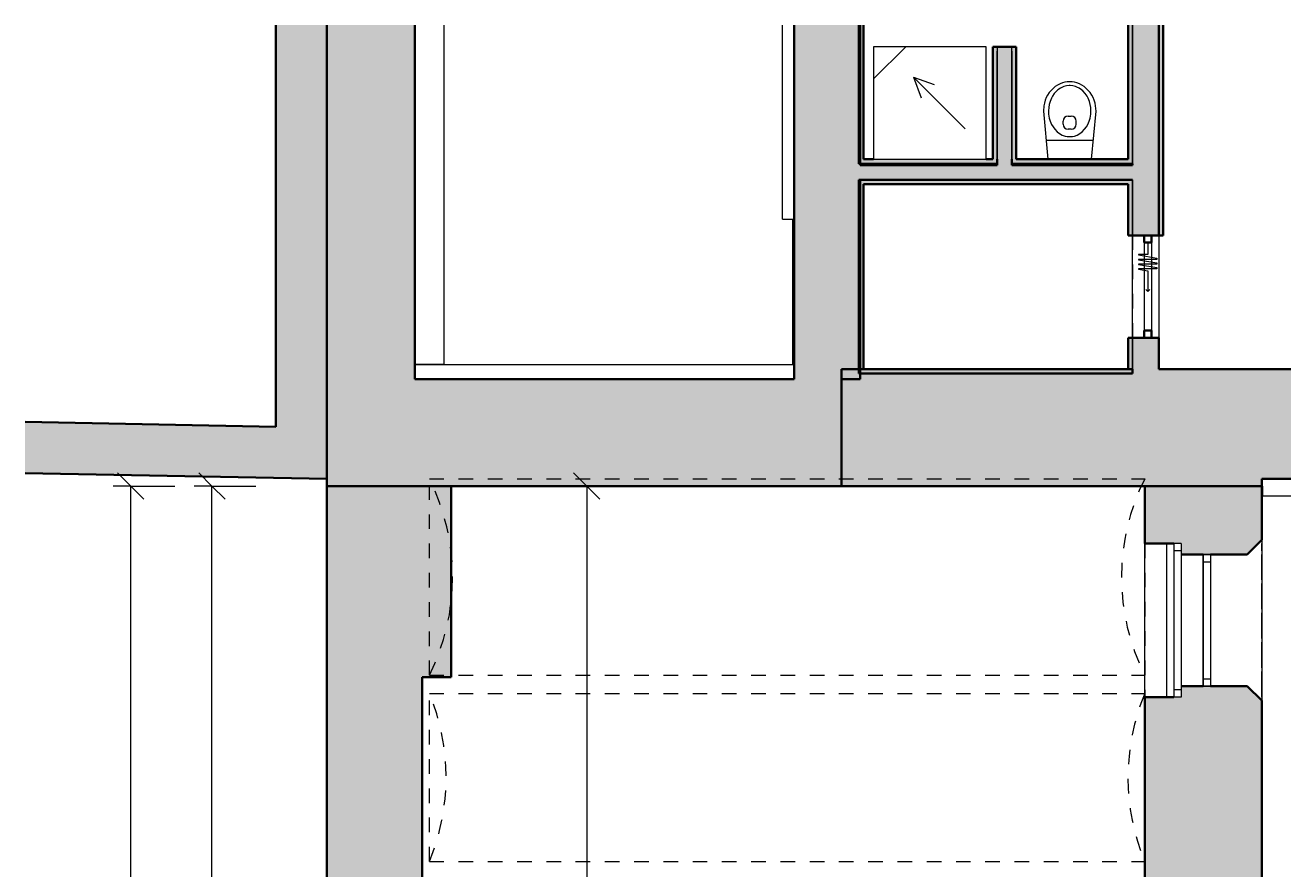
# Model space of a CAD drawing. Header units: metres. Extents: x -2.8 to 41.5, y -3 to 31.1.
# Tile 14 of 21: x -2.3 to 6.3, y 25.3 to 31.1. Entities that reach past the tile are written whole.
import ezdxf

# ---------------------------------------------------------------- set-up
doc = ezdxf.new("R2010")
doc.units = ezdxf.units.M
doc.linetypes.add('AV - Cerch_ 1 tecka 2mm', pattern=[0.004, 0.002, -0.001, 0, -0.001])
doc.layers.add('AV-KOTY', color=5, linetype='Continuous', lineweight=13, true_color=0x0000ff)
for name, color, linetype, lineweight in [('AV-KOTY-100', 7, 'Continuous', 5), ('AV-SRAFY', 7, 'Continuous', 35), ('AV-STAVBA', 7, 'Continuous', 18), ('AV-VYBAVENI', 7, 'Continuous', 18)]:
    doc.layers.add(name, color=color, linetype=linetype, lineweight=lineweight)
doc.styles.add('Trebuchet MS', font='trebuc.ttf', dxfattribs={"height": 0.2})
doc.dimstyles.new('2_mm_-_O_-_Blue_-_mm_-_zaokrouhlena', dxfattribs={"dimscale": 0.3048, "dimtxt": 0.20619, "dimasz": 0.590551, "dimexe": 0.393701, "dimexo": 0.0625, "dimgap": 0.065617, "dimtad": 1, "dimdec": 0, "dimlfac": 1000, "dimrnd": 10, "dimzin": 0, "dimdsep": 46, "dimtxsty": 'Trebuchet MS', "dimblk1": 'OBLIQUE', "dimblk2": 'OBLIQUE', "dimsah": 1, "dimcen": 0.09, "dimazin": 0, "dimtfac": 1, "dimtdec": 4, "dimtix": 1, "dimtmove": 0, "dimatfit": 3, "dimfxl": 0.984252, "dimfxlon": 1, "dimtvp": 1, "dimtfill": 1, "dimtolj": 1, "dimtzin": 0, "dimarcsym": 2})

# ---------------------------------------------------------------- blocks, each defined once
blk = doc.blocks.new('DO_1_Ocel_ shrnovací - 600x1970-1612208-1NP mezipatro')
at = {"layer": 'AV-STAVBA', "color": 254, "linetype": 'AV - Cerch_ 1 tecka 2mm', "true_color": 0xcccccc}
for p, q in [((-0.35, 0.015), (0.35, 0.015)), ((-0.3, -0.035), (0.3, -0.035)), ((-0.3, -0.085), (0.3, -0.085)), ((-0.35, -0.165), (0.35, -0.165))]:
    blk.add_line(p, q, dxfattribs=at)
at = {"layer": 'AV-STAVBA', "color": 254, "true_color": 0xcccccc}
for p, q in [((-0.2156, -0.1234), (-0.1936, 0.0016)), ((-0.1936, 0.0016), (-0.1857, 0.0016)), ((-0.1857, 0.0016), (-0.1857, -0.1234)), ((-0.1836, -0.1234), (-0.1616, 0.0016)), ((-0.1616, 0.0016), (-0.1536, 0.0016)), ((-0.1536, 0.0016), (-0.1536, -0.1234)), ((-0.1516, -0.1234), (-0.1295, 0.0016)), ((-0.1295, 0.0016), (-0.1216, 0.0016)), ((-0.1216, 0.0016), (-0.1216, -0.1234)), ((-0.3, -0.035), (0.3, -0.035)), ((-0.3, -0.06), (-0.2184, -0.06)), ((-0.3, -0.085), (0.3, -0.085)), ((-0.2184, -0.06), (-0.2184, -0.1234)), ((-0.1195, -0.1234), (-0.1083, -0.06)), ((-0.1083, -0.06), (-0.0667, -0.06)), ((-0.065, -0.06), (0.035, -0.06)), ((0.035, -0.06), (0.0209, -0.0459)), ((0.035, -0.06), (0.0209, -0.0741)), ((-0.2184, -0.1234), (-0.2156, -0.1234)), ((-0.1857, -0.1234), (-0.1836, -0.1234)), ((-0.1536, -0.1234), (-0.1516, -0.1234)), ((-0.1216, -0.1234), (-0.1195, -0.1234))]:
    blk.add_line(p, q, dxfattribs=at)
at = {"layer": 'AV-STAVBA', "color": 254, "lineweight": 35, "true_color": 0xcccccc}
for p, q in [((-0.3, -0.035), (-0.35, -0.035)), ((-0.35, -0.035), (-0.35, -0.085)), ((-0.35, -0.085), (-0.3, -0.085)), ((-0.3, -0.085), (-0.3, -0.035)), ((0.35, -0.035), (0.3, -0.035)), ((0.3, -0.035), (0.3, -0.085)), ((0.3, -0.085), (0.35, -0.085)), ((0.35, -0.085), (0.35, -0.035))]:
    blk.add_line(p, q, dxfattribs=at)
blk = doc.blocks.new('Koncepční WC - WC NADRZ-921933-1NP mezipatro')
at = {"layer": 'AV-VYBAVENI', "color": 254, "lineweight": 13, "true_color": 0xcccccc}
for p, q in [((0.0377, 0.5227), (0.0218, 0.5124)), ((0.0541, 0.531), (0.0377, 0.5227)), ((0.0708, 0.5373), (0.0541, 0.531)), ((0.0876, 0.5417), (0.0708, 0.5373)), ((0.0987, 0.518), (0.0799, 0.5131)), ((0.1042, 0.5442), (0.0876, 0.5417)), ((0.117, 0.52), (0.0987, 0.518)), ((0.1203, 0.545), (0.1042, 0.5442)), ((0.1203, 0.52), (0.117, 0.52)), ((0.1365, 0.5442), (0.1203, 0.545)), ((0.1237, 0.52), (0.1203, 0.52)), ((0.142, 0.518), (0.1237, 0.52)), ((0.1531, 0.5417), (0.1365, 0.5442)), ((0.1607, 0.5131), (0.142, 0.518)), ((0.1699, 0.5373), (0.1531, 0.5417)), ((0.1866, 0.531), (0.1699, 0.5373)), ((0.203, 0.5227), (0.1866, 0.531)), ((0.2188, 0.5124), (0.203, 0.5227)), ((-0.0396, 0.4369), (-0.047, 0.4186)), ((-0.0303, 0.4544), (-0.0396, 0.4369)), ((-0.0194, 0.4711), (-0.0303, 0.4544)), ((-0.007, 0.4864), (-0.0194, 0.4711)), ((-0.0051, 0.4328), (-0.0139, 0.4111)), ((0.0069, 0.5003), (-0.007, 0.4864)), ((0.0018, 0.4459), (-0.0051, 0.4328)), ((0.0148, 0.4651), (0.0018, 0.4459)), ((0.0218, 0.5124), (0.0069, 0.5003)), ((0.0314, 0.4832), (0.0148, 0.4651)), ((0.0398, 0.4906), (0.0314, 0.4832)), ((0.0564, 0.5021), (0.0398, 0.4906)), ((0.0707, 0.5094), (0.0564, 0.5021)), ((0.0799, 0.5131), (0.0707, 0.5094)), ((0.1699, 0.5094), (0.1607, 0.5131)), ((0.1842, 0.5021), (0.1699, 0.5094)), ((0.2008, 0.4906), (0.1842, 0.5021)), ((0.2093, 0.4832), (0.2008, 0.4906)), ((0.2258, 0.4651), (0.2093, 0.4832)), ((0.2338, 0.5003), (0.2188, 0.5124)), ((0.2388, 0.4459), (0.2258, 0.4651)), ((0.2476, 0.4864), (0.2338, 0.5003)), ((0.2458, 0.4328), (0.2388, 0.4459)), ((0.2546, 0.4111), (0.2458, 0.4328)), ((0.2601, 0.4711), (0.2476, 0.4864)), ((0.271, 0.4544), (0.2601, 0.4711)), ((0.2802, 0.4369), (0.271, 0.4544)), ((0.2877, 0.4186), (0.2802, 0.4369)), ((-0.0567, 0.3814), (-0.0597, 0.345)), ((-0.0597, 0.345), (-0.0288, 0.015)), ((-0.0527, 0.4), (-0.0567, 0.3814)), ((-0.047, 0.4186), (-0.0527, 0.4)), ((-0.0233, 0.3694), (-0.0247, 0.347)), ((-0.0247, 0.347), (-0.0237, 0.3247)), ((-0.0197, 0.3905), (-0.0233, 0.3694)), ((-0.0139, 0.4111), (-0.0197, 0.3905)), ((0.2603, 0.3905), (0.2546, 0.4111)), ((0.2639, 0.3694), (0.2603, 0.3905)), ((0.2653, 0.347), (0.2639, 0.3694)), ((0.2644, 0.3247), (0.2653, 0.347)), ((0.2695, 0.015), (0.3003, 0.345)), ((0.2934, 0.4), (0.2877, 0.4186)), ((0.2973, 0.3814), (0.2934, 0.4)), ((0.3003, 0.345), (0.2973, 0.3814)), ((-0.0237, 0.3247), (-0.019, 0.2966)), ((-0.019, 0.2966), (-0.0125, 0.2748)), ((-0.0125, 0.2748), (-0.0032, 0.2534)), ((0.0753, 0.2558), (0.0753, 0.2754)), ((0.1103, 0.3104), (0.1203, 0.3104)), ((0.1203, 0.3104), (0.1303, 0.3104)), ((0.1653, 0.2558), (0.1653, 0.2754)), ((0.2439, 0.2534), (0.2532, 0.2748)), ((0.2532, 0.2748), (0.2597, 0.2966)), ((0.2597, 0.2966), (0.2644, 0.3247)), ((-0.0032, 0.2534), (0.0063, 0.2369)), ((0.0063, 0.2369), (0.0188, 0.2201)), ((0.0188, 0.2201), (0.0344, 0.204)), ((0.0344, 0.204), (0.0515, 0.1909)), ((0.0515, 0.1909), (0.0699, 0.1809)), ((0.0699, 0.1809), (0.0885, 0.1743)), ((0.0885, 0.1743), (0.102, 0.1714)), ((0.1203, 0.2208), (0.1103, 0.2208)), ((0.1303, 0.2208), (0.1203, 0.2208)), ((0.1387, 0.1714), (0.1521, 0.1743)), ((0.1521, 0.1743), (0.1708, 0.1809)), ((0.1708, 0.1809), (0.1891, 0.1909)), ((0.1891, 0.1909), (0.2063, 0.204)), ((0.2063, 0.204), (0.2219, 0.2201)), ((0.2219, 0.2201), (0.2344, 0.2369)), ((0.2344, 0.2369), (0.2439, 0.2534)), ((-0.0409, 0.1448), (0.1203, 0.1448)), ((0.102, 0.1714), (0.1203, 0.17)), ((0.1203, 0.17), (0.1387, 0.1714)), ((0.1203, 0.1448), (0.2816, 0.1448))]:
    blk.add_line(p, q, dxfattribs=at)
for centre, start, end in [((0.1103, 0.2754), 90, 180), ((0.1303, 0.2754), 360, 90), ((0.1103, 0.2558), 180, 270), ((0.1303, 0.2558), 270, 0)]:
    blk.add_arc(centre, 0.035, start, end, dxfattribs=at)
blk = doc.blocks.new('PF_Koncepční sprchový kout - vpusť rohová-1437484-1NP mezipatro')
at = {"layer": 'AV-VYBAVENI', "color": 254, "true_color": 0xcccccc}
for p, q in [((0.4297, 0), (-0.3403, 0)), ((-0.3403, 0), (-0.3403, -0.77)), ((0.4297, -0.77), (0.4297, 0)), ((0.4297, -0.22), (0.2097, 0)), ((0.2215, -0.2732), (-0.1321, -0.6268)), ((0.2215, -0.2732), (0.0805, -0.3245)), ((0.2215, -0.2732), (0.1702, -0.4142)), ((-0.3403, -0.77), (0.4297, -0.77))]:
    blk.add_line(p, q, dxfattribs=at)
blk = doc.blocks.new('D0089 - 1514 - OÚPSŘ_rvt-1-1NP mezipatro')
at = {"layer": 'AV-SRAFY', "lineweight": 18, "true_color": 0xcccccc}
for points in [[(-0.2352, 28.344), (-0.2352, 31.0969), (-0.5852, 31.0969), (-0.5852, 28.3507)], [(0.3648, 27.9456), (0.3648, 31.0969), (-0.2352, 31.0969), (-0.2352, 27.9456)], [(3.409, 28.6756), (3.409, 31.0969), (2.959, 31.0969), (2.959, 28.6756), (3.3687, 28.6756)], [(3.4316, 30.1495), (3.4316, 31.0969), (3.4016, 31.0969), (3.4016, 30.1495)], [(5.2716, 30.1495), (5.2716, 31.0969), (5.2416, 31.0969), (5.2416, 30.1495)], [(5.4816, 29.6597), (5.4816, 31.0969), (5.4516, 31.0969), (5.4516, 29.6597)], [(4.3466, 30.1795), (4.3466, 30.9495), (4.3166, 30.9495), (4.3166, 30.1795)], [(4.4466, 30.1395), (4.4466, 30.9495), (4.3466, 30.9495), (4.3466, 30.1395)], [(4.4766, 30.1795), (4.4766, 30.9495), (4.4466, 30.9495), (4.4466, 30.1795)], [(4.2716, 30.1495), (4.3466, 30.1495), (4.3466, 30.1795), (3.4316, 30.1795), (3.4316, 30.1495), (4.0772, 30.1495)], [(4.7856, 30.1495), (5.2416, 30.1495), (5.2416, 30.1795), (4.4466, 30.1795), (4.4466, 30.1495)], [(5.2716, 30.0395), (5.2716, 30.1395), (3.409, 30.1395), (3.409, 30.0395), (4.7856, 30.0395)], [(4.7856, 30.0095), (5.2416, 30.0095), (5.2416, 30.0395), (3.4016, 30.0395), (3.4016, 30.0095), (4.0772, 30.0095)], [(3.4016, 28.7156), (3.4316, 28.7156), (3.4316, 30.0095), (3.4016, 30.0095), (3.4016, 28.9079)], [(3.3687, 27.9456), (6.1548, 27.9456), (6.1548, 28.7456), (3.2816, 28.7456), (3.2816, 27.9456)], [(5.2716, 28.7156), (5.2716, 28.7456), (3.4316, 28.7456), (3.4316, 28.7156), (4.7856, 28.7156)], [(7.2652, 27.9956), (7.7648, 27.9956), (7.7648, 28.7456), (6.1548, 28.7456), (6.1548, 27.9956), (7.0881, 27.9956)], [(3.2816, 27.9456), (3.2816, 28.6756), (0.3648, 28.6756), (0.3648, 27.9456), (0.5349, 27.9456)], [(-0.2352, 27.9939), (-0.2352, 28.344), (-2.2983, 28.3836), (-2.2983, 28.0335)]]:
    blk.add_hatch(color=254, dxfattribs=at).paths.add_polyline_path(points)
h = blk.add_hatch(color=254, dxfattribs=at)
h.paths.add_polyline_path([(5.2716, 28.7456), (5.4516, 28.7456), (5.4516, 28.9597), (5.2716, 28.9597), (5.2716, 28.9079)])
h.paths.add_polyline_path([(5.4516, 29.6597), (5.4516, 31.0969), (5.2716, 31.0969), (5.2716, 29.6597), (5.4016, 29.6597)])
h = blk.add_hatch(color=254, dxfattribs=at)
h.paths.add_polyline_path([(5.2416, 28.7456), (5.2716, 28.7456), (5.2716, 28.9597), (5.2416, 28.9597), (5.2416, 28.9079)])
h.paths.add_polyline_path([(5.2716, 29.6597), (5.2716, 30.0395), (5.2416, 30.0395), (5.2416, 29.6597)])
at = {"layer": 'AV-STAVBA', "color": 254, "lineweight": 35, "true_color": 0xcccccc}
for p, q in [((-0.5852, 31.0969), (-0.5852, 28.3507)), ((-0.2352, 31.0969), (-0.2352, 27.9456)), ((-0.2352, 28.344), (-0.2352, 31.0969)), ((0.3648, 28.6756), (0.3648, 31.0969)), ((2.959, 31.0969), (2.959, 28.6756)), ((3.4016, 31.0969), (3.4016, 30.1495)), ((3.409, 30.1395), (3.409, 31.0969)), ((3.4316, 30.1795), (3.4316, 31.0969)), ((5.2416, 31.0969), (5.2416, 30.1795)), ((5.4516, 29.6597), (5.4516, 31.0969)), ((5.4516, 31.0969), (5.4516, 29.6597)), ((5.4816, 29.6597), (5.4816, 31.0969)), ((4.3166, 30.9495), (4.3166, 30.1795)), ((4.3466, 30.9495), (4.3166, 30.9495)), ((4.4466, 30.9495), (4.3466, 30.9495)), ((4.4466, 30.9495), (4.3466, 30.9495)), ((4.4766, 30.9495), (4.4466, 30.9495)), ((4.4766, 30.1795), (4.4766, 30.9495)), ((3.5016, 30.1795), (3.4316, 30.1795)), ((4.3166, 30.1795), (4.2716, 30.1795)), ((4.3466, 30.1795), (4.3466, 30.1395)), ((4.3466, 30.1495), (4.3466, 30.1795)), ((4.4466, 30.1395), (4.4466, 30.1795)), ((4.4466, 30.1795), (4.4466, 30.1495)), ((5.2416, 30.1795), (4.4766, 30.1795)), ((3.4016, 30.1495), (3.4316, 30.1495)), ((4.3466, 30.1395), (3.409, 30.1395)), ((3.4316, 30.1495), (4.3466, 30.1495)), ((4.4466, 30.1495), (5.2416, 30.1495)), ((5.2716, 30.1395), (4.4466, 30.1395)), ((5.2416, 30.1495), (5.2716, 30.1495)), ((5.2716, 30.1495), (5.2716, 30.1395)), ((5.2416, 30.0395), (3.4016, 30.0395)), ((3.4016, 30.0395), (3.4016, 30.0095)), ((3.4016, 30.0095), (3.4016, 28.7156)), ((3.409, 30.0395), (5.2716, 30.0395)), ((3.409, 28.6756), (3.409, 30.0395)), ((3.4316, 30.0095), (5.2416, 30.0095)), ((3.4316, 28.7456), (3.4316, 30.0095)), ((5.2716, 30.0395), (5.2416, 30.0395)), ((5.2416, 30.0095), (5.2416, 29.6597)), ((5.2416, 29.6597), (5.2716, 29.6597)), ((5.2716, 29.6597), (5.3516, 29.6597)), ((5.4016, 29.6597), (5.4516, 29.6597)), ((5.4516, 29.6597), (5.4816, 29.6597)), ((5.2416, 28.9597), (5.2416, 28.7456)), ((5.2716, 28.9597), (5.2416, 28.9597)), ((5.3516, 28.9597), (5.2716, 28.9597)), ((5.4516, 28.9597), (5.4016, 28.9597)), ((5.4516, 28.7456), (5.4516, 28.9597)), ((5.2716, 28.7456), (3.2816, 28.7456)), ((3.2816, 28.7456), (3.2816, 27.9456)), ((3.4016, 28.7156), (3.4316, 28.7156)), ((5.2416, 28.7456), (3.4316, 28.7456)), ((3.4316, 28.7156), (5.2716, 28.7156)), ((5.2716, 28.7156), (5.2716, 28.7456)), ((6.1548, 28.7456), (5.4516, 28.7456)), ((7.7648, 28.7456), (6.1548, 28.7456)), ((2.959, 28.6756), (0.3648, 28.6756)), ((3.2816, 27.9456), (3.2816, 28.6756)), ((3.2816, 28.6756), (3.409, 28.6756)), ((-0.5852, 28.3507), (-2.2983, 28.3836)), ((-0.2352, 27.9939), (-0.2352, 28.344)), ((-2.2983, 28.0335), (-0.2352, 27.9939)), ((-0.2352, 27.9456), (0.3648, 27.9456)), ((0.3648, 27.9456), (3.2816, 27.9456)), ((3.2816, 27.9456), (6.1548, 27.9456)), ((6.1548, 27.9456), (6.1548, 27.9956)), ((6.1548, 27.9956), (7.7648, 27.9956))]:
    blk.add_line(p, q, dxfattribs=at)
at = {"layer": 'AV-STAVBA', "color": 254, "true_color": 0xcccccc}
for p, q in [((0.5648, 31.0969), (0.5648, 28.7756)), ((2.879, 29.7706), (2.879, 31.0969)), ((5.2716, 31.0969), (5.2716, 30.1495)), ((5.2716, 30.1495), (5.2716, 31.0969)), ((4.3466, 30.9495), (4.3466, 30.9195)), ((4.3466, 30.9195), (4.3466, 30.1795)), ((4.3466, 30.1795), (4.3466, 30.9195)), ((4.4466, 30.9195), (4.4466, 30.9495)), ((4.4466, 30.1795), (4.4466, 30.9195)), ((4.4466, 30.9195), (4.4466, 30.1795)), ((5.2716, 30.0395), (5.2716, 29.6597)), ((5.2716, 29.6597), (5.2716, 30.0395)), ((2.879, 29.7706), (2.949, 29.7706)), ((2.949, 28.7756), (2.949, 29.7706)), ((5.2716, 28.9597), (5.2716, 29.6597)), ((5.2716, 28.9597), (5.2716, 29.6597)), ((5.4516, 29.6597), (5.4516, 28.9597)), ((5.4516, 29.6597), (5.4516, 28.9597)), ((5.2716, 28.9597), (5.2716, 28.7456)), ((5.2716, 28.7456), (5.2716, 28.9597)), ((0.5648, 28.7756), (0.3648, 28.7756)), ((0.3648, 28.7756), (2.8498, 28.7756)), ((2.8498, 28.7756), (2.949, 28.7756)), ((6.1598, 27.9456), (6.1548, 27.9456)), ((6.1598, 27.9456), (6.1598, 27.8756)), ((7.9398, 27.8756), (6.1598, 27.8756))]:
    blk.add_line(p, q, dxfattribs=at)
at = {"layer": 'AV-STAVBA', "color": 254, "lineweight": 18, "true_color": 0xcccccc, "rotation": 269.9999999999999}
blk.add_blockref('DO_1_Ocel_ shrnovací - 600x1970-1612208-1NP mezipatro', (5.4366, 29.3097), dxfattribs=at)
at = {"layer": 'AV-VYBAVENI', "color": 254, "lineweight": 18, "true_color": 0xcccccc, "rotation": 89.9999999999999}
blk.add_blockref('PF_Koncepční sprchový kout - vpusť rohová-1437484-1NP mezipatro', (3.5016, 30.5198), dxfattribs=at)
at = {"layer": 'AV-VYBAVENI', "color": 254, "lineweight": 18, "true_color": 0xcccccc}
blk.add_blockref('Koncepční WC - WC NADRZ-921933-1NP mezipatro', (4.7216, 30.1645), dxfattribs=at)
blk = doc.blocks.new('WI_2_dvojité_se 2 příčlemi - 900x1450-1265680-1NP mezipatro')
at = {"layer": 'AV-STAVBA', "linetype": 'AV - Cerch_ 1 tecka 2mm', "lineweight": 13}
for p, q in [((0.525, 0.4), (-0.525, 0.4)), ((0.45, 0.4), (-0.45, 0.4)), ((-0.45, 0.4), (0.45, 0.4)), ((0.525, -0.4), (-0.525, -0.4)), ((-0.525, -0.4), (0.525, -0.4)), ((0.45, -0.4), (-0.45, -0.4))]:
    blk.add_line(p, q, dxfattribs=at)
at = {"layer": 'AV-STAVBA'}
for p, q in [((-0.45, 0.05), (0.45, 0.05)), ((-0.45, 0), (-0.45, 0.05)), ((-0.45, 0.05), (0.45, 0.05)), ((-0.45, 0.05), (-0.45, 0)), ((-0.45, 0), (0.45, 0)), ((0.45, 0), (-0.45, 0)), ((-0.4, 0), (-0.4, 0.05)), ((0.4, 0), (0.4, 0.05)), ((0.45, 0), (0.45, 0.05)), ((0.45, 0.05), (0.45, 0)), ((-0.525, -0.15), (0.525, -0.15)), ((-0.525, -0.15), (-0.525, -0.2)), ((-0.525, -0.15), (0.525, -0.15)), ((-0.525, -0.15), (-0.525, -0.2)), ((-0.475, -0.15), (-0.475, -0.2)), ((0.475, -0.15), (0.475, -0.2)), ((0.525, -0.15), (0.525, -0.2)), ((0.525, -0.15), (0.525, -0.2)), ((-0.525, -0.2), (0.525, -0.2)), ((-0.525, -0.2), (0.525, -0.2))]:
    blk.add_line(p, q, dxfattribs=at)
blk = doc.blocks.new('GM_Nika_obdélníková - 1050x650-1233644-1NP mezipatro')
at = {"layer": 'AV-STAVBA', "linetype": 'AV - Cerch_ 1 tecka 2mm'}
blk.add_line((-0.525, 0.4), (0.525, 0.4), dxfattribs=at)
blk = doc.blocks.new('GM_Void_valená klenba - GM_Void_valená klenba-1524307-1NP mezipatro')
at = {"layer": 'AV-STAVBA', "linetype": 'AV - Cerch_ 1 tecka 2mm', "lineweight": 13}
for p, q in [((-0.575, 2.42), (-0.575, -2.47)), ((-0.575, 2.42), (0.575, 2.42)), ((0.575, 2.42), (0.575, -2.47)), ((-0.575, -2.47), (0.575, -2.47))]:
    blk.add_line(p, q, dxfattribs=at)
for centre, start, end in [((0, 3.8054), 247.45969, 292.54031), ((0, -3.8554), 67.45969, 112.54031)]:
    blk.add_arc(centre, 1.5, start, end, dxfattribs=at)
blk = doc.blocks.new('GM_Void_valená klenba - GM_Void_valená klenba-1524306-1NP mezipatro')
at = {"layer": 'AV-STAVBA', "linetype": 'AV - Cerch_ 1 tecka 2mm', "lineweight": 13}
for p, q in [((-0.6719, 2.42), (-0.6719, -2.47)), ((-0.6719, 2.42), (0.6719, 2.42)), ((0.6719, 2.42), (0.6719, -2.47)), ((-0.6719, -2.47), (0.6719, -2.47))]:
    blk.add_line(p, q, dxfattribs=at)
for centre, start, end in [((0, 3.7611), 243.39082, 296.60918), ((0, -3.8111), 63.39082, 116.60918)]:
    blk.add_arc(centre, 1.5, start, end, dxfattribs=at)
blk = doc.blocks.new('DIMBLOCK39-1NP mezipatro')
at = {"layer": 'AV-KOTY-100', "color": 5, "true_color": 0x0000ff}
for p, q in [((-1.0221, 27.9456), (-1.1121, 28.0356)), ((-1.0221, 27.9456), (-1.1421, 27.9456)), ((-1.0221, 16.6082), (-1.0221, 27.9456)), ((-1.0221, 27.9456), (-0.9321, 27.8556)), ((-1.0221, 27.9456), (-0.7221, 27.9456)), ((-1.0221, 16.6082), (-1.1121, 16.6982)), ((-1.0221, 16.6082), (-1.1421, 16.6082)), ((-1.0221, 16.6082), (-0.9321, 16.5182)), ((-1.0221, 16.6082), (-0.7221, 16.6082))]:
    blk.add_line(p, q, dxfattribs=at)
at = {"layer": 'AV-KOTY-100', "color": 0, "insert": (-1.298, 21.91), "char_height": 0.2, "width": 0.880677, "attachment_point": 1, "rotation": 90, "line_spacing_factor": 1.048425, "style": 'Trebuchet MS', "bg_fill": 3, "box_fill_scale": 1.25, "bg_fill_color": 256, "bg_fill_true_color": 13158600, "bg_fill_transparency": 0}
blk.add_mtext('11340', dxfattribs=at)
blk = doc.blocks.new('_Oblique')
at = {"color": 0, "linetype": 'ByBlock', "lineweight": -2}
blk.add_line((-0.5, -0.5), (0.5, 0.5), dxfattribs=at)
blk = doc.blocks.new('DIMBLOCK40-1NP mezipatro')
at = {"layer": 'AV-KOTY-100', "color": 5, "true_color": 0x0000ff}
for p, q in [((-1.5759, 27.9456), (-1.6659, 28.0356)), ((-1.5759, 27.9456), (-1.6959, 27.9456)), ((-1.5759, 0.0682), (-1.5759, 27.9456)), ((-1.5759, 27.9456), (-1.4859, 27.8556)), ((-1.5759, 27.9456), (-1.2759, 27.9456)), ((-1.5759, 0.0682), (-1.6659, 0.1582)), ((-1.5759, 0.0682), (-1.6959, 0.0682)), ((-1.5759, 0.0682), (-1.4859, -0.0218)), ((-1.5759, 0.0682), (-1.2759, 0.0682))]:
    blk.add_line(p, q, dxfattribs=at)
at = {"layer": 'AV-KOTY-100', "color": 0, "insert": (-1.8518, 13.64), "char_height": 0.2, "width": 0.880677, "attachment_point": 1, "rotation": 90, "line_spacing_factor": 1.048425, "style": 'Trebuchet MS', "bg_fill": 3, "box_fill_scale": 1.25, "bg_fill_color": 256, "bg_fill_true_color": 13158600, "bg_fill_transparency": 0}
blk.add_mtext('27880', dxfattribs=at)
blk = doc.blocks.new('DIMBLOCK41-1NP mezipatro')
at = {"layer": 'AV-KOTY-100', "color": 5, "true_color": 0x0000ff}
for p, q in [((1.5407, 27.9456), (1.4507, 28.0356)), ((1.5407, 27.9456), (1.4207, 27.9456)), ((1.5407, 27.9456), (1.5407, 19.0882)), ((1.5407, 27.9456), (1.6307, 27.8556)), ((1.5407, 27.9456), (1.8407, 27.9456)), ((1.5407, 19.0882), (1.4507, 19.1782)), ((1.5407, 19.0882), (1.4207, 19.0882)), ((1.5407, 19.0882), (1.6307, 18.9982)), ((1.5407, 19.0882), (1.8407, 19.0882))]:
    blk.add_line(p, q, dxfattribs=at)
at = {"layer": 'AV-KOTY-100', "color": 0, "insert": (1.2647, 23.2234), "char_height": 0.2, "width": 0.704541, "attachment_point": 1, "rotation": 90, "line_spacing_factor": 1.048425, "style": 'Trebuchet MS', "bg_fill": 3, "box_fill_scale": 1.25, "bg_fill_color": 256, "bg_fill_true_color": 13158600, "bg_fill_transparency": 0}
blk.add_mtext('8860', dxfattribs=at)

msp = doc.modelspace()

# ---------------------------------------------------------------- hatches: boundary and pattern name
at = {"layer": 'AV-SRAFY', "lineweight": 18}
msp.add_hatch(color=256, dxfattribs=at).paths.add_polyline_path([(0.4148, 26.6382), (0.6148, 26.6382), (0.6148, 27.9456), (-0.2352, 27.9456), (-0.2352, 26.6382)])
h = msp.add_hatch(color=256, dxfattribs=at)
h.paths.add_polyline_path([(5.5648, 18.4082), (6.1548, 18.4082), (6.1548, 18.7182), (6.0548, 18.8182), (5.5648, 18.8182), (5.5648, 18.7432), (5.3548, 18.7432), (5.3548, 18.4082), (5.5148, 18.4082)])
h.paths.add_polyline_path([(5.7748, 20.2182), (6.0548, 20.2182), (6.1548, 20.3182), (6.1548, 21.1282), (6.0548, 21.2282), (5.5548, 21.2282), (5.5548, 21.1532), (5.3548, 21.1532), (5.3548, 20.2932), (5.5648, 20.2932), (5.5648, 20.2182), (5.7248, 20.2182)])
h.paths.add_polyline_path([(5.7048, 22.5282), (6.0548, 22.5282), (6.1548, 22.6282), (6.1548, 23.4532), (6.0548, 23.5532), (5.6048, 23.5532), (5.6048, 23.4782), (5.3548, 23.4782), (5.3548, 22.6032), (5.5548, 22.6032), (5.5548, 22.5282)])
h.paths.add_polyline_path([(5.7548, 24.9532), (6.0548, 24.9532), (6.1548, 25.0532), (6.1548, 26.4782), (6.0548, 26.5782), (5.6048, 26.5782), (5.6048, 26.5032), (5.3548, 26.5032), (5.3548, 25.0282), (5.6048, 25.0282), (5.6048, 24.9532)])
h.paths.add_polyline_path([(6.0548, 27.4782), (6.1548, 27.5782), (6.1548, 27.9456), (5.3548, 27.9456), (5.3548, 27.5532), (5.6048, 27.5532), (5.6048, 27.4782), (5.8048, 27.4782)])
at = {"layer": 'AV-SRAFY', "lineweight": 5}
h = msp.add_hatch(color=256, dxfattribs=at)
h.paths.add_polyline_path([(0.3148, 14.2232), (0.4148, 14.2232), (0.4148, 15.0856), (-0.2352, 15.0856), (-0.2352, 14.2232)])
h.paths.add_polyline_path([(-0.2352, 16.7738), (0.4148, 16.7738), (0.4148, 26.6382), (-0.2352, 26.6382), (-0.2352, 17.9594)])

# ---------------------------------------------------------------- linework, layer by layer
at = {"layer": 'AV-STAVBA', "lineweight": 35}
for p, q in [((0.6148, 27.9456), (-0.2352, 27.9456)), ((-0.2352, 27.9456), (-0.2352, 16.6082)), ((0.6148, 26.6382), (0.6148, 27.9456)), ((6.1548, 27.9456), (5.3548, 27.9456)), ((5.3548, 27.9456), (5.3548, 27.5532)), ((6.1548, 27.5782), (6.1548, 27.9456)), ((5.3548, 27.5532), (5.5548, 27.5532)), ((6.0548, 27.4782), (6.1548, 27.5782)), ((5.6048, 27.4782), (5.7548, 27.4782)), ((5.8048, 27.4782), (6.0548, 27.4782)), ((0.4148, 26.6382), (0.6148, 26.6382)), ((0.4148, 26.6382), (0.4148, 19.0882)), ((5.7548, 26.5782), (5.6048, 26.5782)), ((6.0548, 26.5782), (5.8048, 26.5782)), ((6.1548, 26.4782), (6.0548, 26.5782)), ((5.5548, 26.5032), (5.3548, 26.5032)), ((5.3548, 26.5032), (5.3548, 25.0282)), ((6.1548, 25.0532), (6.1548, 26.4782))]:
    msp.add_line(p, q, dxfattribs=at)
at = {"layer": 'AV-STAVBA'}
for p, q in [((5.5048, 27.5532), (5.5048, 26.5032)), ((6.1548, 27.5782), (6.1548, 26.4782))]:
    msp.add_line(p, q, dxfattribs=at)

# ---------------------------------------------------------------- block references
at = {"lineweight": 5}
msp.add_blockref('D0089 - 1514 - OÚPSŘ_rvt-1-1NP mezipatro', (0, 0), dxfattribs=at)
at = {"layer": 'AV-STAVBA', "linetype": 'AV - Cerch_ 1 tecka 2mm', "lineweight": 13}
for name, p, rotation in [('GM_Void_valená klenba - GM_Void_valená klenba-1524306-1NP mezipatro', (2.8848, 27.3238), 89.9999999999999), ('WI_2_dvojité_se 2 příčlemi - 900x1450-1265680-1NP mezipatro', (5.7548, 27.0282), 269.9999999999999), ('GM_Void_valená klenba - GM_Void_valená klenba-1524307-1NP mezipatro', (2.8848, 25.9532), 89.9999999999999)]:
    msp.add_blockref(name, p, dxfattribs=dict(at, rotation=rotation))
at = {"layer": 'AV-STAVBA', "rotation": 89.99999999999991}
msp.add_blockref('GM_Nika_obdélníková - 1050x650-1233644-1NP mezipatro', (5.7548, 27.0282), dxfattribs=at)

# ---------------------------------------------------------------- next in the draw order: dimensions: what is measured, and where the dimension line sits
at = {"layer": 'AV-KOTY', "lineweight": 5}
for base, p1, p2, override, picture, middle in [((-1.0221, 27.9456), (-0.7221, 16.6082), (-0.7221, 27.9456), {"dimpost": '<>', "dimfxl": 11.337414}, 'DIMBLOCK39-1NP mezipatro', (-1.1439, 22.2769)), ((1.5407, 19.0882), (1.8407, 27.9456), (1.8407, 19.0882), {"dimpost": '<>', "dimfxl": 8.857414}, 'DIMBLOCK41-1NP mezipatro', (1.4186, 23.5169))]:
    dim = msp.add_linear_dim(base=base, p1=p1, p2=p2, angle=90, dimstyle='2_mm_-_O_-_Blue_-_mm_-_zaokrouhlena', override=override, dxfattribs=at)
    dim.commit()
    dim.dimension.update_dxf_attribs({"geometry": picture, "text_midpoint": middle})

# ---------------------------------------------------------------- next in the draw order: dimensions: what is measured, and where the dimension line sits
dim = msp.add_linear_dim(base=(-1.5759, 27.9456), p1=(-1.2759, 0.0682), p2=(-1.2759, 27.9456), angle=90, dimstyle='2_mm_-_O_-_Blue_-_mm_-_zaokrouhlena', override={"dimpost": '<>', "dimfxl": 27.877414}, dxfattribs=at)
dim.commit()
dim.dimension.update_dxf_attribs({"geometry": 'DIMBLOCK40-1NP mezipatro', "text_midpoint": (-1.6976, 14.0069)})

doc.saveas('drawing.dxf')
